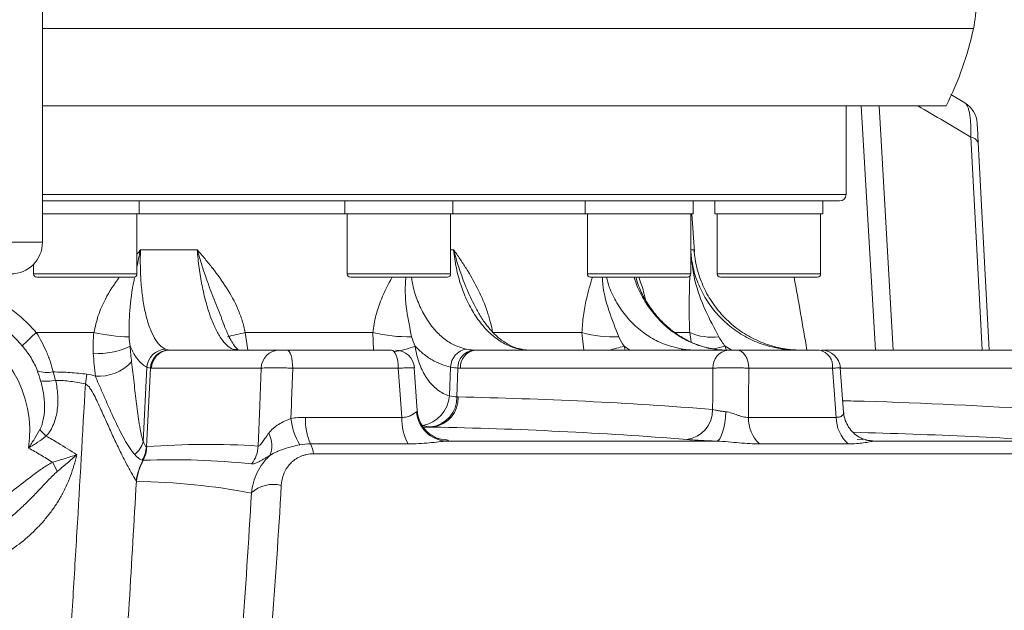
# Model space of a CAD drawing. Header units: millimetres. Extents: x 0 to 8410, y 0 to 5940.
# Tile 110 of 180: x 5454 to 5609, y 2784 to 2877. Entities that reach past the tile are written whole.
import ezdxf

# ---------------------------------------------------------------- set-up
doc = ezdxf.new("R2010")
doc.units = ezdxf.units.MM
doc.header["$LTSCALE"] = 10

msp = doc.modelspace()

# ---------------------------------------------------------------- linework, layer by layer
at = {"color": 7, "linetype": 'Continuous', "lineweight": 0}
for p, q in [((5457.2, 2841.87), (5457.2, 2922.12)), ((5600.2, 2865.15), (5602.43, 2863.82)), ((5599.46, 2863.37), (5457.2, 2863.37)), ((5583.7, 2849.37), (5583.7, 2863.37)), ((5604.51, 2857.6), (5606.23, 2824.87)), ((5582.7, 2848.37), (5457.2, 2848.37)), ((5472.43, 2846.37), (5472.43, 2848.37)), ((5504.82, 2848.37), (5504.82, 2846.37)), ((5521.82, 2846.37), (5521.82, 2848.37)), ((5542.62, 2848.37), (5542.62, 2846.37)), ((5559.62, 2846.37), (5559.62, 2848.37)), ((5563.07, 2848.37), (5563.07, 2846.37)), ((5580.07, 2846.37), (5580.07, 2848.37)), ((5457.2, 2846.37), (5472.43, 2846.37)), ((5472.07, 2836.87), (5472.07, 2846.37)), ((5472.43, 2846.37), (5504.82, 2846.37)), ((5504.82, 2846.37), (5505.46, 2846.37)), ((5505.18, 2846.37), (5505.18, 2836.87)), ((5505.46, 2846.37), (5521.82, 2846.37)), ((5521.45, 2836.87), (5521.45, 2846.37)), ((5521.82, 2846.37), (5542.62, 2846.37)), ((5542.62, 2846.37), (5545.1, 2846.37)), ((5542.98, 2846.37), (5542.98, 2836.87)), ((5545.1, 2846.37), (5559.62, 2846.37)), ((5559.25, 2836.87), (5559.25, 2846.37)), ((5559.85, 2840.35), (5559.42, 2846.37)), ((5563.07, 2846.37), (5568.32, 2846.37)), ((5563.44, 2846.37), (5563.44, 2836.87)), ((5568.32, 2846.37), (5580.07, 2846.37)), ((5579.71, 2836.87), (5579.71, 2846.37)), ((5455.8, 2838.39), (5455.8, 2836.87)), ((5471.57, 2836.37), (5456.3, 2836.37)), ((5506.26, 2836.37), (5505.68, 2836.37)), ((5520.95, 2836.37), (5506.26, 2836.37)), ((5545.72, 2836.37), (5543.48, 2836.37)), ((5558.75, 2836.37), (5545.72, 2836.37)), ((5568.65, 2836.37), (5563.94, 2836.37)), ((5579.21, 2836.37), (5568.65, 2836.37)), ((5477.24, 2824.87), (5494.5, 2824.87)), ((5495.74, 2824.87), (5512.13, 2824.87)), ((5525.36, 2824.87), (5565.12, 2824.87)), ((5566.53, 2824.87), (5579.51, 2824.87)), ((5579.82, 2824.87), (5616.26, 2824.87)), ((5516.21, 2815.29), (5515.74, 2822.08)), ((5583.32, 2815.02), (5582.78, 2822.09)), ((5586.71, 2810.76), (5586.85, 2810.72))]:
    msp.add_line(p, q, dxfattribs=at)
at = {"color": 8, "linetype": 'Continuous', "lineweight": 0}
for p, q in [((5603.76, 2875.52), (5457.2, 2875.52)), ((5588.33, 2824.87), (5586.11, 2863.37)), ((5588.9, 2863.37), (5591.13, 2824.87)), ((5457.2, 2849.37), (5583.7, 2849.37)), ((5417.2, 2841.87), (5457.2, 2841.87)), ((5472.63, 2840.69), (5481.56, 2840.69)), ((5521.45, 2840.69), (5521.93, 2840.69)), ((5559.25, 2840.69), (5559.79, 2840.69)), ((5455.8, 2836.87), (5472.07, 2836.87)), ((5505.18, 2836.87), (5505.8, 2836.87)), ((5505.8, 2836.87), (5521.45, 2836.87)), ((5542.98, 2836.87), (5545.36, 2836.87)), ((5545.36, 2836.87), (5559.25, 2836.87)), ((5563.44, 2836.87), (5568.46, 2836.87)), ((5568.46, 2836.87), (5579.71, 2836.87)), ((5550.83, 2835.61), (5550.62, 2836.37)), ((5456.21, 2827.64), (5465.3, 2827.64)), ((5489.13, 2827.64), (5489.51, 2824.87)), ((5489.13, 2827.64), (5509.19, 2827.64)), ((5509.32, 2824.87), (5509.19, 2827.64)), ((5528.07, 2827.64), (5542.13, 2827.64)), ((5542.44, 2824.87), (5542.13, 2827.64)), ((5556.8, 2827.64), (5559.09, 2827.64)), ((5559.33, 2826.16), (5559.09, 2827.64)), ((5487.77, 2824.88), (5487.97, 2824.87)), ((5532.31, 2825.02), (5532.64, 2824.99)), ((5548.76, 2825.49), (5548.93, 2824.87)), ((5549.69, 2824.87), (5548.76, 2825.49)), ((5559.6, 2824.88), (5559.48, 2824.87)), ((5564.66, 2825.49), (5564.91, 2824.75)), ((5565.71, 2824.87), (5564.66, 2825.49)), ((5575.53, 2824.88), (5575.5, 2824.87)), ((5473.07, 2810.41), (5473.65, 2822.2)), ((5473.56, 2809.65), (5474.18, 2822.04)), ((5491.61, 2822.03), (5474.35, 2822.03)), ((5513.22, 2822.03), (5496.6, 2822.03)), ((5521.28, 2817.67), (5521.45, 2822.2)), ((5522.43, 2817.5), (5522.61, 2822.04)), ((5562.75, 2822.03), (5523, 2822.03)), ((5581.59, 2822.03), (5568.42, 2822.03)), ((5614.79, 2822.03), (5582.79, 2822.03)), ((5516.11, 2815.16), (5516.2, 2815.29)), ((5498.58, 2814.28), (5513.76, 2814.28)), ((5568.35, 2814.28), (5582.17, 2814.28)), ((5518.66, 2812.75), (5517.19, 2812.75)), ((5519.88, 2810.83), (5520.42, 2810.8)), ((5519.99, 2810.85), (5520.42, 2810.8)), ((5520.84, 2810.53), (5563.35, 2810.53)), ((5585.48, 2810.8), (5586.39, 2810.72)), ((5588.04, 2810.53), (5617.83, 2810.53)), ((5514.76, 2810.1), (5499.38, 2810.1)), ((5584.06, 2810.1), (5570.06, 2810.1)), ((5650.12, 2808.53), (5499.87, 2808.53))]:
    msp.add_line(p, q, dxfattribs=at)
at = {"color": 8, "linetype": 'Continuous', "lineweight": 0, "flags": 128}
for points in [[(5605.12, 2824.87), (5604.81, 2830.89), (5603.37, 2858.4)], [(5487.16, 2825.02), (5487.69, 2824.96), (5488.02, 2824.87)], [(5495.74, 2824.87), (5495.9, 2824.82), (5496.06, 2824.66), (5496.2, 2824.4), (5496.33, 2824.05), (5496.44, 2823.62), (5496.52, 2823.13), (5496.57, 2822.59), (5496.6, 2822.03)], [(5558.09, 2825.02), (5557.83, 2824.96), (5557.66, 2824.87)], [(5564.66, 2825.49), (5563.79, 2825.26), (5562.98, 2825.05)], [(5566.53, 2824.87), (5566.89, 2824.82), (5567.23, 2824.66), (5567.55, 2824.4), (5567.83, 2824.05), (5568.07, 2823.62), (5568.25, 2823.13), (5568.37, 2822.59), (5568.42, 2822.03)], [(5573.83, 2825.02), (5573.78, 2824.96), (5573.75, 2824.87)], [(5491.16, 2809.76), (5491.4, 2816.17), (5491.61, 2822.03)], [(5496.6, 2822.03), (5496.41, 2816.89), (5496.38, 2816.17), (5496.3, 2814.1)], [(5513.76, 2814.28), (5513.47, 2818.55), (5513.22, 2822.03)], [(5562.7, 2815.53), (5562.72, 2817.51), (5562.75, 2822.03)], [(5568.42, 2822.03), (5568.37, 2816.89), (5568.35, 2814.28)], [(5582.17, 2814.28), (5581.85, 2818.55), (5581.59, 2822.03)], [(5564.8, 2815.16), (5564.73, 2814.25), (5564.61, 2813.39), (5564.46, 2812.61), (5564.27, 2811.92), (5564.06, 2811.35), (5563.83, 2810.92), (5563.59, 2810.64), (5563.35, 2810.53)], [(5586.85, 2810.72), (5587.14, 2810.64), (5588.04, 2810.53)]]:
    msp.add_lwpolyline(points, dxfattribs=at)
at = {"color": 7, "linetype": 'Continuous', "lineweight": 0, "flags": 128}
msp.add_lwpolyline([(5512.13, 2824.87), (5512.34, 2824.82), (5512.53, 2824.66), (5512.72, 2824.4), (5512.88, 2824.05), (5513.02, 2823.62), (5513.12, 2823.13), (5513.19, 2822.59), (5513.22, 2822.03)], dxfattribs=at)
at = {"color": 7, "linetype": 'Continuous', "lineweight": 0}
for centre, radius, start, end in [((5584.2, 2879.7), 20, 347.9186, 0.1219), ((5554.87, 2885.98), 50, 333.1119, 347.9186), ((5600.36, 2860.39), 4, 3, 58.9165), ((5582.7, 2849.37), 1, 270, 0), ((5452.2, 2841.87), 5, 270, 0), ((5456.3, 2836.87), 0.5, 180, 270), ((5471.57, 2836.87), 0.5, 270, 0), ((5505.68, 2836.87), 0.5, 180, 270), ((5520.95, 2836.87), 0.5, 270, 0), ((5543.48, 2836.87), 0.5, 180, 270), ((5558.75, 2836.87), 0.5, 270, 0), ((5563.94, 2836.87), 0.5, 180, 270), ((5579.21, 2836.87), 0.5, 270, 0), ((5512.76, 2821.87), 3, 3.9787, 90), ((5579.82, 2821.87), 3, 4.3582, 90.0011)]:
    msp.add_arc(centre, radius, start, end, dxfattribs=at)
at = {"color": 8, "linetype": 'Continuous', "lineweight": 0}
for centre, radius, start, end in [((5603.29, 2857.07), 1.33, 23.0509, 86.7855), ((5437.2, 2812.15), 18, 351.384, 147.9276), ((5479.48, 2801.1), 35.29, 131.246, 136.1658), ((5471.46, 2855.22), 28.26, 257.4068, 268.701), ((5495.73, 2794.09), 34.19, 101.1401, 105.9639), ((5515.06, 2852.88), 25.92, 256.9058, 270.5682), ((5547.12, 2845.32), 18.38, 254.2424, 272.5357), ((5562.61, 2835.62), 8.72, 246.2327, 277.1107), ((5466.15, 2835.29), 10.94, 265.0585, 296.4109), ((5476.7, 2821.97), 3.06, 91.8707, 175.5578), ((5477.15, 2821.91), 2.97, 91.0192, 177.536), ((5477.29, 2821.93), 2.94, 91.0077, 178.1136), ((5494.55, 2821.93), 2.94, 91.0077, 178.1136), ((5510.22, 2840.46), 16, 278.3951, 290.6932), ((5524.4, 2822.11), 2.95, 98.8295, 178.1351), ((5525.37, 2822.14), 2.76, 97.0952, 182.0523), ((5525.7, 2822.19), 2.7, 97.1353, 183.453), ((5540.34, 2853.14), 28.9, 282.0057, 286.9452), ((5565.45, 2822.19), 2.7, 97.1353, 183.4526), ((5578.99, 2822.31), 2.61, 353.84, 78.4911), ((5466.02, 2827.92), 7.16, 266.0887, 316.6853), ((5457.97, 2826.8), 5.44, 253.2431, 279.569), ((5457.81, 2828.01), 8.03, 263.477, 280.4067), ((5391.73, 2831.91), 73.27, 350.2864, 351.504), ((5516.18, 2818.05), 5.11, 279.346, 355.7143), ((5517.78, 2817.38), 4.65, 277.237, 1.5291), ((5518.1, 2817.26), 4.54, 277.1697, 2.9118), ((5521.07, 2815.5), 4.98, 183.9749, 267.2953), ((5558.04, 2815.42), 4.66, 277.2087, 1.292), ((5506.83, 2815.34), 10.6, 186.7053, 210.5898), ((5508.3, 2813.97), 9.72, 178.1215, 203.4737), ((5521.86, 2814), 8.1, 177.9625, 208.7992), ((5574.04, 2814.16), 5.69, 178.7687, 225.5716), ((5587.62, 2814.22), 5.45, 179.2991, 229.1986), ((5465.75, 2819.85), 11.7, 219.9025, 226.8376), ((5468.73, 2811.89), 4.58, 310.6875, 341.1702), ((5489.12, 2809.82), 4.18, 338.041, 27.7832), ((5468.38, 2810.08), 5.2, 330.6376, 355.2092), ((5468.45, 2809.91), 5.15, 332.3678, 357.0033), ((5468.5, 2809.86), 5.12, 332.7379, 357.4929), ((5486.04, 2810.03), 5.13, 322.8581, 356.9382), ((5494.95, 2807.87), 4.96, 7.6824, 26.6848), ((5482.12, 2802.74), 10.28, 152.3058, 171.5166), ((5482.13, 2802.73), 10.25, 152.1961, 171.7603), ((5560.65, 2857.57), 113.64, 206.3137, 207.1382), ((5493.51, 2798.69), 5.03, 75.1688, 133.05)]:
    msp.add_arc(centre, radius, start, end, dxfattribs=at)
msp.add_ellipse((5437.2, 2504.25), major_axis=(0, 606.02), ratio=0.272913, start_param=5.269872, end_param=5.292394, dxfattribs=at)
for points, knots in [([(5603.37, 2858.4), (5601.96, 2859.25), (5599.18, 2860.91), (5596.38, 2862.56), (5594.99, 2863.37)], [0, 0, 0, 0, 0.506827, 1, 1, 1, 1]), ([(5603.37, 2858.4), (5603.37, 2858.78), (5603.37, 2859.14), (5603.36, 2859.84), (5603.35, 2860.17), (5603.31, 2860.81), (5603.29, 2861.11), (5603.23, 2861.66), (5603.19, 2861.92), (5603.11, 2862.39), (5603.06, 2862.6), (5602.96, 2862.97), (5602.9, 2863.13), (5602.71, 2863.55), (5602.58, 2863.73), (5602.43, 2863.82)], [0, 0, 0, 0, 0.125, 0.125, 0.25, 0.25, 0.375, 0.375, 0.5, 0.5, 0.625, 0.625, 0.75, 0.75, 1, 1, 1, 1]), ([(5472.63, 2840.69), (5472.63, 2840.68), (5472.41, 2839.77), (5472.24, 2838.88), (5472.07, 2838)], [0, 0, 0, 0, 0.009479, 1, 1, 1, 1]), ([(5472.07, 2839.98), (5472.25, 2840.21), (5472.44, 2840.45), (5472.63, 2840.68), (5472.63, 2840.69)], [0, 0, 0, 0, 0.9764371, 1, 1, 1, 1]), ([(5472.63, 2840.69), (5472.62, 2840.2), (5472.6, 2839.71), (5472.6, 2838.76), (5472.6, 2838.28), (5472.63, 2836.88), (5472.68, 2835.96), (5472.79, 2834.62), (5472.84, 2834.18), (5472.94, 2833.33), (5473, 2832.91), (5473.19, 2831.71), (5473.35, 2830.95), (5473.62, 2829.88), (5473.71, 2829.54), (5473.91, 2828.89), (5474.02, 2828.58), (5474.35, 2827.71), (5474.6, 2827.2), (5475.12, 2826.3), (5475.4, 2825.94), (5475.98, 2825.36), (5476.28, 2825.15), (5476.6, 2825.02)], [0, 0, 0, 0, 0.0625, 0.0625, 0.125, 0.125, 0.25, 0.25, 0.3125, 0.3125, 0.375, 0.375, 0.5, 0.5, 0.5625, 0.5625, 0.625, 0.625, 0.75, 0.75, 0.875, 0.875, 1, 1, 1, 1]), ([(5487.16, 2825.02), (5486.84, 2825.15), (5486.53, 2825.36), (5485.91, 2825.94), (5485.6, 2826.3), (5484.99, 2827.2), (5484.7, 2827.71), (5484.28, 2828.58), (5484.15, 2828.89), (5483.88, 2829.54), (5483.75, 2829.88), (5483.37, 2830.95), (5483.13, 2831.71), (5482.81, 2832.92), (5482.7, 2833.34), (5482.51, 2834.19), (5482.41, 2834.63), (5482.15, 2835.97), (5482, 2836.88), (5481.74, 2838.75), (5481.63, 2839.71), (5481.56, 2840.69)], [0, 0, 0, 0, 0.125, 0.125, 0.25, 0.25, 0.375, 0.375, 0.4375, 0.4375, 0.5, 0.5, 0.625, 0.625, 0.6875, 0.6875, 0.75, 0.75, 0.875, 0.875, 1, 1, 1, 1]), ([(5485.79, 2828.8), (5485.77, 2828.85), (5485.4, 2829.92), (5484.52, 2832.04), (5483.04, 2835.89), (5482.08, 2838.84), (5481.56, 2840.68), (5481.56, 2840.69)], [0, 0, 0, 0, 0.014155, 0.285968, 0.557599, 0.997935, 1, 1, 1, 1]), ([(5489.13, 2827.64), (5489, 2828.27), (5488.83, 2828.9), (5488.44, 2830.13), (5488.22, 2830.73), (5487.46, 2832.5), (5486.86, 2833.61), (5485.51, 2835.75), (5484.76, 2836.78), (5483.59, 2838.27), (5483.19, 2838.76), (5482.38, 2839.73), (5481.97, 2840.21), (5481.56, 2840.69)], [0, 0, 0, 0, 0.125, 0.125, 0.25, 0.25, 0.5, 0.5, 0.75, 0.75, 0.875, 0.875, 1, 1, 1, 1]), ([(5528.07, 2827.64), (5527.95, 2828.27), (5527.81, 2828.9), (5527.48, 2830.13), (5527.3, 2830.73), (5526.68, 2832.5), (5526.19, 2833.61), (5525.11, 2835.75), (5524.51, 2836.78), (5523.57, 2838.27), (5523.25, 2838.76), (5522.59, 2839.73), (5522.26, 2840.21), (5521.93, 2840.69)], [0, 0, 0, 0, 0.125, 0.125, 0.25, 0.25, 0.5, 0.5, 0.75, 0.75, 0.875, 0.875, 1, 1, 1, 1]), ([(5532.31, 2825.02), (5531.67, 2825.15), (5531.04, 2825.36), (5529.8, 2825.94), (5529.19, 2826.3), (5528.01, 2827.2), (5527.44, 2827.71), (5526.64, 2828.58), (5526.39, 2828.89), (5525.88, 2829.54), (5525.64, 2829.88), (5524.93, 2830.95), (5524.5, 2831.71), (5523.92, 2832.92), (5523.74, 2833.34), (5523.4, 2834.19), (5523.24, 2834.63), (5522.79, 2835.97), (5522.55, 2836.88), (5522.16, 2838.75), (5522.02, 2839.71), (5521.93, 2840.69)], [0, 0, 0, 0, 0.125, 0.125, 0.25, 0.25, 0.375, 0.375, 0.4375, 0.4375, 0.5, 0.5, 0.625, 0.625, 0.6875, 0.6875, 0.75, 0.75, 0.875, 0.875, 1, 1, 1, 1]), ([(5525.14, 2832.05), (5525.14, 2832.05), (5524.62, 2833.08), (5523.37, 2835.9), (5522.39, 2838.84), (5521.93, 2840.68), (5521.93, 2840.69)], [0, 0, 0, 0, 0.000727, 0.380868, 0.99711, 1, 1, 1, 1]), ([(5559.25, 2840.42), (5559.41, 2838.89), (5559.76, 2835.69), (5561.42, 2831.22), (5562.96, 2828.34), (5563.69, 2826.96)], [0, 0, 0, 0, 0.324421, 0.678004, 1, 1, 1, 1]), ([(5559.25, 2840.27), (5559.38, 2839.34), (5559.63, 2837.46), (5560.6, 2834.78), (5561.99, 2832.28), (5563.78, 2830.04), (5565.93, 2828.15), (5568.36, 2826.64), (5571.02, 2825.54), (5572.89, 2825.19), (5573.83, 2825.02)], [0, 0, 0, 0, 0.1232619, 0.2485617, 0.373753, 0.4989435, 0.624203, 0.749463, 0.8747312, 1, 1, 1, 1]), ([(5418.2, 2827.64), (5419.38, 2829.01), (5420.68, 2830.22), (5422.82, 2831.81), (5423.56, 2832.3), (5425.11, 2833.2), (5425.92, 2833.61), (5428.38, 2834.7), (5430.07, 2835.24), (5432.26, 2835.7), (5432.7, 2835.78), (5433.59, 2835.92), (5434.04, 2835.98), (5435.39, 2836.12), (5436.28, 2836.16), (5438.96, 2836.17), (5440.74, 2835.99), (5443.39, 2835.44), (5444.27, 2835.21), (5445.97, 2834.67), (5446.8, 2834.36), (5448.44, 2833.64), (5449.24, 2833.23), (5450.8, 2832.32), (5451.55, 2831.83), (5452.99, 2830.77), (5453.68, 2830.2), (5454.99, 2828.98), (5455.62, 2828.32), (5456.21, 2827.64)], [0, 0, 0, 0, 0.125, 0.125, 0.1875, 0.1875, 0.25, 0.25, 0.375, 0.375, 0.40625, 0.40625, 0.4375, 0.4375, 0.5, 0.5, 0.625, 0.625, 0.6875, 0.6875, 0.75, 0.75, 0.8125, 0.8125, 0.875, 0.875, 0.9375, 0.9375, 1, 1, 1, 1]), ([(5465.3, 2827.64), (5465.5, 2828.54), (5465.91, 2830.37), (5467.21, 2833.35), (5468.51, 2835.25), (5469.27, 2836.37)], [0, 0, 0, 0, 0.284555, 0.576455, 1, 1, 1, 1]), ([(5471.7, 2836.28), (5471.67, 2836.14), (5471.29, 2834.34), (5470.87, 2831.23), (5470.83, 2828.34), (5470.82, 2826.96)], [0, 0, 0, 0, 0.042405, 0.543589, 1, 1, 1, 1]), ([(5509.19, 2827.64), (5509.34, 2828.54), (5509.63, 2830.37), (5510.63, 2833.35), (5511.64, 2835.25), (5512.24, 2836.37)], [0, 0, 0, 0, 0.284555, 0.576455, 1, 1, 1, 1]), ([(5514.42, 2836.37), (5514.4, 2836.2), (5514.21, 2834.37), (5514.44, 2831.23), (5515.04, 2828.34), (5515.32, 2826.96)], [0, 0, 0, 0, 0.050716, 0.547549, 1, 1, 1, 1]), ([(5515.28, 2836.37), (5515.36, 2835.84), (5515.61, 2834.42), (5516.35, 2832.29), (5517.43, 2830.06), (5518.79, 2828.15), (5520.34, 2826.65), (5522.08, 2825.54), (5523.32, 2825.19), (5523.95, 2825.02)], [0, 0, 0, 0, 0.088262, 0.237988, 0.392056, 0.541858, 0.696017, 0.845834, 1, 1, 1, 1]), ([(5542.13, 2827.64), (5542.19, 2828.54), (5542.32, 2830.37), (5542.87, 2833.35), (5543.44, 2835.25), (5543.78, 2836.37)], [0, 0, 0, 0, 0.284555, 0.576455, 1, 1, 1, 1]), ([(5545.37, 2836.37), (5545.37, 2836.2), (5545.4, 2834.37), (5546.25, 2831.23), (5547.39, 2828.34), (5547.93, 2826.96)], [0, 0, 0, 0, 0.050716, 0.547549, 1, 1, 1, 1]), ([(5545.98, 2836.37), (5546.12, 2835.84), (5546.5, 2834.41), (5547.58, 2832.28), (5549.13, 2830.04), (5551.03, 2828.15), (5553.19, 2826.64), (5555.56, 2825.54), (5557.25, 2825.19), (5558.09, 2825.02)], [0, 0, 0, 0, 0.088283, 0.240177, 0.392071, 0.544047, 0.696024, 0.848011, 1, 1, 1, 1]), ([(5562.99, 2825.02), (5562.15, 2825.19), (5560.46, 2825.53), (5558.06, 2826.63), (5555.82, 2828.13), (5553.84, 2830.02), (5552.17, 2832.27), (5550.97, 2834.4), (5550.52, 2835.84), (5550.35, 2836.37)], [0, 0, 0, 0, 0.149832, 0.30401, 0.453825, 0.607998, 0.757736, 0.911819, 1, 1, 1, 1]), ([(5551.08, 2836.37), (5551.39, 2835.51), (5551.78, 2834.39), (5552.08, 2833.11), (5552.15, 2832.81)], [0, 0, 0, 0, 0.767271, 1, 1, 1, 1]), ([(5559.09, 2827.64), (5559.06, 2828.54), (5559.01, 2830.37), (5559.02, 2833.4), (5559.07, 2835.35), (5559.11, 2836.52)], [0, 0, 0, 0, 0.279421, 0.566054, 1, 1, 1, 1]), ([(5454.02, 2825.54), (5452.98, 2826.76), (5451.82, 2827.84), (5449.92, 2829.26), (5449.25, 2829.71), (5447.87, 2830.51), (5447.16, 2830.88), (5445.72, 2831.52), (5444.98, 2831.81), (5443.48, 2832.3), (5442.7, 2832.5), (5440.36, 2833), (5438.78, 2833.16), (5436.41, 2833.16), (5435.62, 2833.12), (5434.43, 2832.99), (5434.03, 2832.94), (5433.24, 2832.82), (5432.85, 2832.74), (5430.92, 2832.33), (5429.42, 2831.85), (5427.25, 2830.88), (5426.53, 2830.51), (5425.16, 2829.71), (5424.5, 2829.27), (5423.23, 2828.32), (5422.62, 2827.82), (5421.46, 2826.73), (5420.91, 2826.15), (5420.39, 2825.54)], [0, 0, 0, 0, 0.125, 0.125, 0.1875, 0.1875, 0.25, 0.25, 0.3125, 0.3125, 0.375, 0.375, 0.5, 0.5, 0.5625, 0.5625, 0.59375, 0.59375, 0.625, 0.625, 0.75, 0.75, 0.8125, 0.8125, 0.875, 0.875, 0.9375, 0.9375, 1, 1, 1, 1]), ([(5456.21, 2827.64), (5456.84, 2826.65), (5457.39, 2825.63), (5457.96, 2824.32), (5458.07, 2824.05), (5458.27, 2823.52), (5458.37, 2823.26), (5458.63, 2822.47), (5458.77, 2821.95), (5458.87, 2821.43)], [0, 0, 0, 0, 0.5, 0.5, 0.625, 0.625, 0.75, 0.75, 1, 1, 1, 1]), ([(5456.4, 2821.58), (5456.28, 2821.94), (5456.13, 2822.29), (5455.79, 2822.98), (5455.6, 2823.32), (5454.99, 2824.32), (5454.53, 2824.95), (5454.02, 2825.54)], [0, 0, 0, 0, 0.25, 0.25, 0.5, 0.5, 1, 1, 1, 1]), ([(5473.65, 2822.2), (5473.16, 2822.41), (5472.69, 2822.79), (5472.13, 2823.48), (5472.03, 2823.63), (5471.81, 2823.95), (5471.7, 2824.12), (5471.39, 2824.66), (5471.2, 2825.06), (5471.01, 2825.49)], [0, 0, 0, 0, 0.5, 0.5, 0.625, 0.625, 0.75, 0.75, 1, 1, 1, 1]), ([(5515.87, 2825.49), (5515.95, 2825), (5516.04, 2824.51), (5516.28, 2823.57), (5516.42, 2823.12), (5516.74, 2822.26), (5516.92, 2821.84), (5517.22, 2821.25), (5517.33, 2821.06), (5517.55, 2820.69), (5517.66, 2820.51), (5518.02, 2820), (5518.27, 2819.68), (5518.81, 2819.11), (5519.1, 2818.85), (5519.98, 2818.17), (5520.61, 2817.85), (5521.28, 2817.67)], [0, 0, 0, 0, 0.125, 0.125, 0.25, 0.25, 0.375, 0.375, 0.4375, 0.4375, 0.5, 0.5, 0.625, 0.625, 0.75, 0.75, 1, 1, 1, 1]), ([(5521.45, 2822.2), (5520.43, 2822.41), (5519.46, 2822.79), (5518.29, 2823.48), (5518.05, 2823.63), (5517.6, 2823.95), (5517.37, 2824.12), (5516.7, 2824.66), (5516.28, 2825.06), (5515.87, 2825.49)], [0, 0, 0, 0, 0.5, 0.5, 0.625, 0.625, 0.75, 0.75, 1, 1, 1, 1]), ([(5471.23, 2823.01), (5471.3, 2822.47), (5471.36, 2821.92), (5471.49, 2820.83), (5471.55, 2820.27), (5471.74, 2818.62), (5471.86, 2817.52), (5472.13, 2815.34), (5472.28, 2814.27), (5472.53, 2812.73), (5472.62, 2812.23), (5472.77, 2811.51), (5472.82, 2811.28), (5472.94, 2810.83), (5473, 2810.61), (5473.07, 2810.41)], [0, 0, 0, 0, 0.125, 0.125, 0.25, 0.25, 0.5, 0.5, 0.75, 0.75, 0.875, 0.875, 0.9375, 0.9375, 1, 1, 1, 1]), ([(5458.87, 2821.43), (5459.32, 2821.43), (5459.76, 2821.42), (5460.65, 2821.39), (5461.98, 2821.32), (5463.31, 2821.19), (5464.19, 2821.08)], [0, 0, 0, 0, 0.25, 0.25, 0.5, 1, 1, 1, 1]), ([(5496.6, 2822.03), (5496.34, 2822.04), (5496.08, 2822.05), (5495.56, 2822.06), (5495.29, 2822.07), (5494.77, 2822.08), (5494.51, 2822.09), (5494, 2822.09), (5493.76, 2822.09), (5493.3, 2822.09), (5493.08, 2822.09), (5492.67, 2822.09), (5492.49, 2822.08), (5492.16, 2822.07), (5492.02, 2822.06), (5491.78, 2822.05), (5491.68, 2822.04), (5491.61, 2822.03)], [0, 0, 0, 0, 0.125, 0.125, 0.25, 0.25, 0.375, 0.375, 0.5, 0.5, 0.625, 0.625, 0.75, 0.75, 0.875, 0.875, 1, 1, 1, 1]), ([(5568.42, 2822.03), (5568.21, 2822.04), (5567.99, 2822.05), (5567.53, 2822.06), (5567.28, 2822.07), (5566.77, 2822.08), (5566.51, 2822.09), (5565.98, 2822.09), (5565.72, 2822.09), (5565.19, 2822.09), (5564.94, 2822.09), (5564.43, 2822.09), (5564.19, 2822.08), (5563.73, 2822.07), (5563.51, 2822.06), (5563.1, 2822.05), (5562.92, 2822.04), (5562.75, 2822.03)], [0, 0, 0, 0, 0.125, 0.125, 0.25, 0.25, 0.375, 0.375, 0.5, 0.5, 0.625, 0.625, 0.75, 0.75, 0.875, 0.875, 1, 1, 1, 1]), ([(5582.76, 2822.09), (5582.76, 2822.09), (5582.76, 2822.09), (5582.31, 2822.07), (5581.8, 2822.04), (5581.59, 2822.03)], [0, 0, 0, 0, 0.287295, 0.702895, 1, 1, 1, 1]), ([(5456.78, 2812.34), (5456.93, 2812.63), (5457.05, 2812.94), (5457.25, 2813.56), (5457.32, 2813.88), (5457.49, 2814.84), (5457.54, 2815.5), (5457.52, 2816.81), (5457.46, 2817.46), (5457.24, 2818.75), (5457.09, 2819.39), (5456.9, 2820.03)], [0, 0, 0, 0, 0.125, 0.125, 0.25, 0.25, 0.5, 0.5, 0.75, 0.75, 1, 1, 1, 1]), ([(5459.27, 2820.11), (5459.44, 2819.34), (5459.56, 2818.57), (5459.65, 2817.03), (5459.64, 2816.26), (5459.48, 2815.11), (5459.41, 2814.73), (5459.22, 2813.98), (5459.11, 2813.62), (5458.82, 2812.9), (5458.65, 2812.55), (5458.26, 2811.9), (5458.03, 2811.59), (5457.75, 2811.32)], [0, 0, 0, 0, 0.25, 0.25, 0.5, 0.5, 0.625, 0.625, 0.75, 0.75, 0.875, 0.875, 1, 1, 1, 1]), ([(5463.95, 2819.55), (5463.17, 2819.71), (5462.39, 2819.85), (5460.83, 2820.04), (5460.05, 2820.1), (5459.27, 2820.11)], [0, 0, 0, 0, 0.5, 0.5, 1, 1, 1, 1]), ([(5471.72, 2808.42), (5471.44, 2808.72), (5471.16, 2809.1), (5470.75, 2809.71), (5470.62, 2809.93), (5470.35, 2810.38), (5470.22, 2810.61), (5469.55, 2811.79), (5469.04, 2812.83), (5468.03, 2815.01), (5467.53, 2816.14), (5466.78, 2817.86), (5466.53, 2818.44), (5466.14, 2819.32), (5466.01, 2819.61), (5465.76, 2820.19), (5465.64, 2820.48), (5465.53, 2820.77)], [0, 0, 0, 0, 0.125, 0.125, 0.1875, 0.1875, 0.25, 0.25, 0.5, 0.5, 0.75, 0.75, 0.875, 0.875, 0.9375, 0.9375, 1, 1, 1, 1]), ([(5458.12, 2726.27), (5459.28, 2741.81), (5460.3, 2757.36), (5461.27, 2773.88), (5461.35, 2775.34), (5461.44, 2776.79), (5461.49, 2777.77), (5461.52, 2778.25), (5461.67, 2780.68), (5462.04, 2786.51), (5462.39, 2792.34), (5463.08, 2804), (5463.52, 2811.77), (5463.95, 2819.55)], [0, 0, 0, 0, 0.5, 0.5, 0.53125, 0.546875, 0.546875, 0.5625, 0.5625, 0.625, 0.75, 0.75, 1, 1, 1, 1]), ([(5471.95, 2804.26), (5471.85, 2804.4), (5471.75, 2804.58), (5471.51, 2804.98), (5471.38, 2805.2), (5471.12, 2805.67), (5470.98, 2805.92), (5470.69, 2806.46), (5470.54, 2806.74), (5470.08, 2807.61), (5469.77, 2808.23), (5469.14, 2809.53), (5468.81, 2810.21), (5468.17, 2811.6), (5467.84, 2812.31), (5467.19, 2813.76), (5466.86, 2814.5), (5466.36, 2815.61), (5466.19, 2815.99), (5465.84, 2816.74), (5465.66, 2817.12), (5465.28, 2817.87), (5465.08, 2818.25), (5464.74, 2818.79), (5464.62, 2818.97), (5464.4, 2819.22), (5464.32, 2819.3), (5464.15, 2819.45), (5464.06, 2819.51), (5463.95, 2819.55)], [0, 0, 0, 0, 0.0625, 0.0625, 0.125, 0.125, 0.1875, 0.1875, 0.25, 0.25, 0.375, 0.375, 0.5, 0.5, 0.625, 0.625, 0.75, 0.75, 0.8125, 0.8125, 0.875, 0.875, 0.9375, 0.9375, 0.96875, 0.96875, 0.984375, 0.984375, 1, 1, 1, 1]), ([(5583.18, 2816.89), (5584.31, 2816.86), (5594.9, 2816.62), (5605.48, 2816.04), (5614.92, 2815.53)], [0, 0, 0, 0, 0.107097, 1, 1, 1, 1]), ([(5513.76, 2814.28), (5514.07, 2814.26), (5514.35, 2814.29), (5514.74, 2814.39), (5514.86, 2814.43), (5515.08, 2814.52), (5515.19, 2814.57), (5515.48, 2814.73), (5515.65, 2814.85), (5515.92, 2815.04), (5516.03, 2815.12), (5516.11, 2815.16)], [0, 0, 0, 0, 0.25, 0.25, 0.375, 0.375, 0.5, 0.5, 0.75, 0.75, 1, 1, 1, 1]), ([(5562.7, 2815.53), (5562.83, 2815.49), (5562.97, 2815.46), (5563.29, 2815.39), (5563.46, 2815.35), (5563.81, 2815.29), (5564, 2815.26), (5564.39, 2815.2), (5564.59, 2815.18), (5564.8, 2815.16)], [0, 0, 0, 0, 0.25, 0.25, 0.5, 0.5, 0.75, 0.75, 1, 1, 1, 1]), ([(5564.8, 2815.16), (5565.12, 2815.12), (5565.42, 2815.04), (5566.03, 2814.85), (5566.34, 2814.73), (5566.79, 2814.57), (5566.94, 2814.52), (5567.23, 2814.43), (5567.38, 2814.39), (5567.67, 2814.32), (5567.81, 2814.3), (5568.09, 2814.28), (5568.22, 2814.27), (5568.35, 2814.28)], [0, 0, 0, 0, 0.25, 0.25, 0.5, 0.5, 0.625, 0.625, 0.75, 0.75, 0.875, 0.875, 1, 1, 1, 1]), ([(5582.17, 2814.28), (5582.38, 2814.29), (5582.66, 2814.29), (5583.07, 2814.49), (5583.33, 2814.81), (5583.3, 2814.96), (5583.29, 2815.01)], [0, 0, 0, 0, 0.270718, 0.38605, 0.782108, 1, 1, 1, 1]), ([(5492.82, 2811.77), (5493.03, 2812.05), (5493.26, 2812.3), (5493.64, 2812.65), (5493.78, 2812.76), (5494.06, 2812.98), (5494.21, 2813.08), (5494.67, 2813.36), (5494.99, 2813.52), (5495.65, 2813.83), (5495.98, 2813.97), (5496.3, 2814.1)], [0, 0, 0, 0, 0.25, 0.25, 0.375, 0.375, 0.5, 0.5, 0.75, 0.75, 1, 1, 1, 1]), ([(5456.78, 2812.34), (5456.51, 2811.85), (5456.23, 2811.37), (5455.78, 2810.65), (5455.63, 2810.41), (5455.32, 2809.93), (5455.16, 2809.69), (5455, 2809.45)], [0, 0, 0, 0, 0.5, 0.5, 0.75, 0.75, 1, 1, 1, 1]), ([(5612.26, 2810.8), (5609.36, 2810.95), (5600.22, 2811.46), (5591.07, 2811.74), (5584.82, 2811.93)], [0, 0, 0, 0, 0.316734, 1, 1, 1, 1]), ([(5457.75, 2811.32), (5457.33, 2810.97), (5456.89, 2810.65), (5456.2, 2810.19), (5455.97, 2810.03), (5455.61, 2809.81), (5455.49, 2809.74), (5455.25, 2809.6), (5455.12, 2809.52), (5455, 2809.45)], [0, 0, 0, 0, 0.5, 0.5, 0.75, 0.75, 0.875, 0.875, 1, 1, 1, 1]), ([(5473.07, 2810.41), (5473.15, 2810.23), (5473.23, 2810.06), (5473.35, 2809.86), (5473.39, 2809.8), (5473.47, 2809.7), (5473.52, 2809.66), (5473.56, 2809.65)], [0, 0, 0, 0, 0.5, 0.5, 0.75, 0.75, 1, 1, 1, 1]), ([(5491.16, 2809.76), (5491.2, 2809.75), (5491.25, 2809.76), (5491.36, 2809.83), (5491.42, 2809.88), (5491.62, 2810.09), (5491.76, 2810.28), (5492.04, 2810.68), (5492.19, 2810.89), (5492.5, 2811.33), (5492.66, 2811.55), (5492.82, 2811.77)], [0, 0, 0, 0, 0.125, 0.125, 0.25, 0.25, 0.5, 0.5, 0.75, 0.75, 1, 1, 1, 1]), ([(5520.84, 2810.53), (5520.46, 2810.51), (5520.03, 2810.47), (5519.1, 2810.37), (5518.6, 2810.31), (5517.57, 2810.21), (5517.03, 2810.17), (5515.92, 2810.11), (5515.34, 2810.1), (5514.76, 2810.1)], [0, 0, 0, 0, 0.25, 0.25, 0.5, 0.5, 0.75, 0.75, 1, 1, 1, 1]), ([(5520.42, 2810.8), (5520.79, 2810.75), (5521.01, 2810.7), (5521.12, 2810.63), (5521.12, 2810.61), (5521.03, 2810.57), (5520.95, 2810.55), (5520.84, 2810.53)], [0, 0, 0, 0, 0.5, 0.5, 0.75, 0.75, 1, 1, 1, 1]), ([(5563.35, 2810.53), (5562.88, 2810.55), (5562.42, 2810.57), (5561.55, 2810.61), (5561.13, 2810.63), (5560.33, 2810.68), (5559.95, 2810.7), (5559.24, 2810.75), (5558.92, 2810.77), (5558.62, 2810.8)], [0, 0, 0, 0, 0.25, 0.25, 0.5, 0.5, 0.75, 0.75, 1, 1, 1, 1]), ([(5570.06, 2810.1), (5569.57, 2810.1), (5569.06, 2810.11), (5568.01, 2810.17), (5567.46, 2810.21), (5566.34, 2810.31), (5565.76, 2810.37), (5564.58, 2810.47), (5563.97, 2810.51), (5563.35, 2810.53)], [0, 0, 0, 0, 0.25, 0.25, 0.5, 0.5, 0.75, 0.75, 1, 1, 1, 1]), ([(5588.04, 2810.53), (5587.89, 2810.51), (5587.66, 2810.47), (5587.12, 2810.37), (5586.81, 2810.31), (5586.12, 2810.21), (5585.75, 2810.17), (5584.94, 2810.11), (5584.51, 2810.1), (5584.06, 2810.1)], [0, 0, 0, 0, 0.25, 0.25, 0.5, 0.5, 0.75, 0.75, 1, 1, 1, 1]), ([(5587.04, 2810.67), (5587.11, 2810.66), (5587.72, 2810.61), (5587.89, 2810.57), (5588.04, 2810.53)], [0, 0, 0, 0, 0.1119415, 1, 1, 1, 1]), ([(5458.79, 2807.2), (5458.17, 2807.59), (5457.54, 2807.98), (5456.28, 2808.74), (5455.65, 2809.1), (5455, 2809.45)], [0, 0, 0, 0, 0.5, 0.5, 1, 1, 1, 1]), ([(5459.64, 2810.25), (5459.64, 2810.25), (5459.64, 2810.25), (5459.64, 2810.25), (5460.63, 2809.63), (5461.61, 2809.01), (5462.59, 2808.39)], [-0.00000006, -0.00000006, -0.00000006, -0.00000006, 0, 0, 0, 0.003487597, 0.003487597, 0.003487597, 0.003487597]), ([(5473.62, 2809.64), (5476.55, 2809.87), (5479.48, 2809.99), (5485.33, 2810.03), (5488.25, 2809.94), (5491.16, 2809.76)], [0, 0, 0, 0, 0.5, 0.5, 1, 1, 1, 1]), ([(5497.71, 2809.94), (5497.31, 2809.87), (5496.91, 2809.78), (5496.1, 2809.58), (5495.69, 2809.46), (5495.09, 2809.26), (5494.89, 2809.19), (5494.49, 2809.03), (5494.29, 2808.95), (5493.71, 2808.69), (5493.34, 2808.49), (5493, 2808.26)], [0, 0, 0, 0, 0.25, 0.25, 0.5, 0.5, 0.625, 0.625, 0.75, 0.75, 1, 1, 1, 1]), ([(5458.79, 2807.2), (5459.43, 2807.4), (5460.07, 2807.59), (5461.02, 2807.89), (5461.34, 2807.99), (5461.97, 2808.19), (5462.28, 2808.29), (5462.59, 2808.39)], [0, 0, 0, 0, 0.5, 0.5, 0.75, 0.75, 1, 1, 1, 1]), ([(5459.52, 2805.74), (5460.05, 2806.18), (5460.57, 2806.63), (5461.6, 2807.51), (5462.1, 2807.96), (5462.59, 2808.39)], [0, 0, 0, 0, 0.5, 0.5, 1, 1, 1, 1]), ([(5462.59, 2808.39), (5462.34, 2807.25), (5462, 2806.13), (5461.39, 2804.5), (5461.17, 2803.96), (5460.8, 2803.16), (5460.68, 2802.9), (5460.48, 2802.51), (5460.38, 2802.32), (5460.28, 2802.12), (5460.21, 2802), (5460.18, 2801.93), (5460.14, 2801.87)], [0, 0, 0, 0, 0.5, 0.5, 0.75, 0.75, 0.875, 0.875, 0.9375, 0.96875, 0.96875, 1, 1, 1, 1]), ([(5472.91, 2807.53), (5472.75, 2807.57), (5472.56, 2807.66), (5472.15, 2807.97), (5471.94, 2808.17), (5471.72, 2808.42)], [0, 0, 0, 0, 0.5, 0.5, 1, 1, 1, 1]), ([(5490.13, 2806.94), (5487.31, 2807.23), (5484.47, 2807.43), (5478.78, 2807.63), (5475.92, 2807.63), (5473.06, 2807.52)], [0, 0, 0, 0, 0.5, 0.5, 1, 1, 1, 1]), ([(5490.08, 2802.36), (5490.14, 2802.93), (5490.25, 2803.49), (5490.56, 2804.56), (5490.77, 2805.09), (5491.26, 2806.1), (5491.56, 2806.58), (5492.22, 2807.47), (5492.59, 2807.88), (5493, 2808.26)], [0, 0, 0, 0, 0.25, 0.25, 0.5, 0.5, 0.75, 0.75, 1, 1, 1, 1]), ([(5493, 2808.26), (5492.66, 2808.07), (5492.35, 2807.89), (5491.91, 2807.65), (5491.77, 2807.57), (5491.5, 2807.42), (5491.38, 2807.35), (5491.13, 2807.23), (5491.02, 2807.18), (5490.8, 2807.08), (5490.7, 2807.04), (5490.42, 2806.95), (5490.26, 2806.92), (5490.13, 2806.94)], [0, 0, 0, 0, 0.25, 0.25, 0.375, 0.375, 0.5, 0.5, 0.625, 0.625, 0.75, 0.75, 1, 1, 1, 1]), ([(5499.87, 2808.53), (5499.5, 2808.53), (5499.14, 2808.5), (5498.63, 2808.39), (5498.46, 2808.35), (5498.13, 2808.24), (5497.97, 2808.18), (5497.51, 2807.98), (5497.22, 2807.82), (5496.82, 2807.54), (5496.69, 2807.44), (5496.44, 2807.22), (5496.33, 2807.11), (5496, 2806.76), (5495.81, 2806.51), (5495.55, 2806.11), (5495.47, 2805.97), (5495.33, 2805.69), (5495.26, 2805.55), (5494.97, 2804.82), (5494.83, 2804.2), (5494.8, 2803.55)], [0, 0, 0, 0, 0.125, 0.125, 0.1875, 0.1875, 0.25, 0.25, 0.375, 0.375, 0.4375, 0.4375, 0.5, 0.5, 0.625, 0.625, 0.6875, 0.6875, 0.75, 0.75, 1, 1, 1, 1]), ([(5446.49, 2798.84), (5447.6, 2799.41), (5448.66, 2800.04), (5450.73, 2801.41), (5451.73, 2802.14), (5453.71, 2803.64), (5454.68, 2804.41), (5456.17, 2805.53), (5456.67, 2805.9), (5457.7, 2806.59), (5458.22, 2806.92), (5458.79, 2807.2)], [0, 0, 0, 0, 0.25, 0.25, 0.5, 0.5, 0.75, 0.75, 0.875, 0.875, 1, 1, 1, 1]), ([(5459.52, 2805.74), (5459.27, 2805.52), (5459.03, 2805.3), (5458.56, 2804.84), (5458.33, 2804.6), (5457.65, 2803.89), (5457.2, 2803.41), (5456.3, 2802.45), (5455.85, 2801.98), (5454.92, 2801.04), (5454.45, 2800.58), (5452.05, 2798.35), (5449.97, 2796.76), (5447.64, 2795.5)], [0, 0, 0, 0, 0.0625, 0.0625, 0.125, 0.125, 0.25, 0.25, 0.375, 0.375, 0.5, 0.5, 1, 1, 1, 1]), ([(5471.98, 2804.2), (5471.62, 2797.83), (5471.25, 2791.45), (5470.47, 2778.7), (5470.07, 2772.33), (5468.82, 2753.21), (5467.91, 2740.47), (5466.91, 2727.73)], [0, 0, 0, 0, 0.25, 0.25, 0.5, 0.5, 1, 1, 1, 1]), ([(5460.14, 2801.87), (5460.01, 2801.63), (5459.86, 2801.39), (5459.57, 2800.91), (5459.42, 2800.68), (5458.96, 2799.98), (5458.31, 2799.07), (5457.6, 2798.21), (5456.86, 2797.36), (5456.47, 2796.95), (5455.27, 2795.75), (5454.42, 2795.01), (5452.62, 2793.63), (5451.67, 2792.99), (5450.17, 2792.12), (5449.65, 2791.85), (5448.61, 2791.33), (5448.08, 2791.09), (5446.47, 2790.43), (5445.36, 2790.05), (5443.65, 2789.59), (5443.07, 2789.46), (5441.9, 2789.23), (5441.31, 2789.13), (5439.55, 2788.9), (5438.37, 2788.82), (5436.58, 2788.83), (5435.99, 2788.85), (5434.79, 2788.93), (5434.19, 2788.98), (5432.43, 2789.22), (5431.27, 2789.45), (5429.57, 2789.91), (5429.01, 2790.08), (5427.89, 2790.46), (5427.34, 2790.67), (5425.72, 2791.35), (5424.69, 2791.86), (5422.71, 2793.01), (5421.77, 2793.64), (5420.42, 2794.67), (5419.98, 2795.03), (5419.12, 2795.79), (5418.71, 2796.17), (5417.52, 2797.37), (5416.78, 2798.21), (5415.77, 2799.53), (5415.45, 2799.98), (5414.99, 2800.68), (5414.84, 2800.91), (5414.62, 2801.27), (5414.51, 2801.45), (5414.4, 2801.63), (5414.33, 2801.75), (5414.3, 2801.81), (5414.26, 2801.87)], [0, 0, 0, 0, 0.015625, 0.015625, 0.03125, 0.03125, 0.0625, 0.09375, 0.09375, 0.125, 0.125, 0.1875, 0.1875, 0.25, 0.25, 0.28125, 0.28125, 0.3125, 0.3125, 0.375, 0.375, 0.40625, 0.40625, 0.4375, 0.4375, 0.5, 0.5, 0.53125, 0.53125, 0.5625, 0.5625, 0.625, 0.625, 0.65625, 0.65625, 0.6875, 0.6875, 0.75, 0.75, 0.8125, 0.8125, 0.84375, 0.84375, 0.875, 0.875, 0.9375, 0.9375, 0.96875, 0.96875, 0.984375, 0.984375, 0.992188, 0.996094, 0.996094, 1, 1, 1, 1])]:
    msp.add_open_spline(points, degree=3, knots=knots, dxfattribs=at)
at = {"color": 7, "linetype": 'Continuous', "lineweight": 0}
for points, knots in [([(5604.36, 2860.6), (5604.36, 2860.6), (5604.36, 2860.55), (5604.37, 2860.38), (5604.37, 2860.31), (5604.38, 2860.12), (5604.39, 2860.02), (5604.4, 2859.76), (5604.41, 2859.62), (5604.43, 2859.29), (5604.43, 2859.12), (5604.46, 2858.72), (5604.47, 2858.51), (5604.49, 2858.07), (5604.5, 2857.84), (5604.51, 2857.6)], [0, 0, 0, 0, 0.25, 0.25, 0.375, 0.375, 0.5, 0.5, 0.625, 0.625, 0.75, 0.75, 0.875, 0.875, 1, 1, 1, 1]), ([(5574.51, 2825.02), (5573.54, 2825.15), (5572.6, 2825.36), (5570.76, 2825.94), (5569.86, 2826.3), (5568.12, 2827.2), (5567.3, 2827.71), (5566.14, 2828.58), (5565.77, 2828.89), (5565.05, 2829.54), (5564.7, 2829.88), (5563.69, 2830.95), (5563.09, 2831.71), (5562.3, 2832.92), (5562.05, 2833.34), (5561.58, 2834.19), (5561.37, 2834.63), (5560.78, 2835.97), (5560.47, 2836.88), (5560.01, 2838.75), (5559.86, 2839.71), (5559.79, 2840.69)], [0, 0, 0, 0, 0.125, 0.125, 0.25, 0.25, 0.375, 0.375, 0.4375, 0.4375, 0.5, 0.5, 0.625, 0.625, 0.6875, 0.6875, 0.75, 0.75, 0.875, 0.875, 1, 1, 1, 1]), ([(5562.94, 2825.06), (5562.8, 2825.07), (5561.99, 2825.15), (5560.52, 2825.61), (5558.59, 2826.42), (5556.77, 2827.56), (5555.1, 2828.94), (5553.61, 2830.56), (5552.33, 2832.39), (5551.38, 2834.09), (5550.98, 2835.21), (5550.83, 2835.61)], [0, 0, 0, 0, 0.027357, 0.157711, 0.287826, 0.417104, 0.545672, 0.673864, 0.80121, 0.928565, 1, 1, 1, 1]), ([(5532.62, 2825.03), (5532.47, 2825.05), (5531.88, 2825.13), (5530.81, 2825.59), (5529.49, 2826.39), (5528.23, 2827.5), (5527.05, 2828.85), (5526.01, 2830.36), (5525.42, 2831.51), (5525.15, 2832.05)], [0, 0, 0, 0, 0.0610143, 0.2330336, 0.3967025, 0.5562305, 0.7092051, 0.8636466, 1, 1, 1, 1]), ([(5488.12, 2824.84), (5488.11, 2824.84), (5488.11, 2824.84), (5487.82, 2825.07), (5487.4, 2825.57), (5486.89, 2826.36), (5486.33, 2827.43), (5485.97, 2828.34), (5485.79, 2828.8)], [0, 0, 0, 0, 0.116897, 0.283813, 0.454118, 0.632604, 0.813711, 1, 1, 1, 1]), ([(5494.5, 2824.87), (5494.53, 2824.87), (5494.59, 2824.87), (5494.76, 2824.87), (5494.86, 2824.87), (5495.09, 2824.87), (5495.22, 2824.87), (5495.48, 2824.87), (5495.61, 2824.87), (5495.74, 2824.87)], [0, 0, 0, 0, 0.25, 0.25, 0.5, 0.5, 0.75, 0.75, 1, 1, 1, 1]), ([(5533.54, 2824.88), (5533.48, 2824.89), (5533.15, 2824.89), (5532.87, 2824.96), (5532.64, 2825.01)], [0, 0, 0, 0, 0.186458, 1, 1, 1, 1]), ([(5565.12, 2824.87), (5565.2, 2824.87), (5565.3, 2824.87), (5565.53, 2824.87), (5565.66, 2824.87), (5565.92, 2824.87), (5566.06, 2824.87), (5566.31, 2824.87), (5566.43, 2824.87), (5566.53, 2824.87)], [0, 0, 0, 0, 0.25, 0.25, 0.5, 0.5, 0.75, 0.75, 1, 1, 1, 1]), ([(5515.73, 2822.08), (5515.71, 2822.08), (5515.67, 2822.1), (5515.07, 2822.09), (5514.21, 2822.07), (5513.51, 2822.04), (5513.22, 2822.03)], [0, 0, 0, 0, 0.240516, 0.520453, 0.800091, 1, 1, 1, 1]), ([(5519.98, 2810.82), (5519.98, 2810.82), (5520.01, 2810.81), (5519.88, 2810.84), (5519.57, 2810.92), (5519.02, 2811.13), (5518.34, 2811.51), (5517.62, 2812.11), (5516.95, 2812.92), (5516.47, 2813.94), (5516.23, 2814.76), (5516.24, 2815.22), (5516.24, 2815.28)], [0, 0, 0, 0, 0.031777, 0.116275, 0.188883, 0.279489, 0.390893, 0.519664, 0.661714, 0.814594, 0.973145, 1, 1, 1, 1]), ([(5586.73, 2810.78), (5586.49, 2810.86), (5585.91, 2811.04), (5585.05, 2811.63), (5584.24, 2812.47), (5583.67, 2813.51), (5583.37, 2814.39), (5583.37, 2814.9), (5583.36, 2815.02)], [0, 0, 0, 0, 0.13133, 0.327441, 0.52905, 0.732928, 0.940807, 1, 1, 1, 1]), ([(5587.16, 2810.64), (5587.17, 2810.64), (5587.17, 2810.64), (5587.06, 2810.66), (5586.9, 2810.7), (5586.85, 2810.72)], [0, 0, 0, 0, 0.347641, 0.786891, 1, 1, 1, 1])]:
    msp.add_open_spline(points, degree=3, knots=knots, dxfattribs=at)
at = {"color": 8, "linetype": 'Continuous', "lineweight": 0}
for points in [[(5465.2, 2824.39), (5465.15, 2825.46), (5465.17, 2826.54), (5465.3, 2827.64)], [(5470.82, 2826.96), (5470.85, 2826.45), (5470.91, 2825.96), (5471.01, 2825.49)], [(5515.32, 2826.96), (5515.46, 2826.45), (5515.65, 2825.96), (5515.87, 2825.49)], [(5547.93, 2826.96), (5548.16, 2826.45), (5548.44, 2825.96), (5548.76, 2825.49)], [(5563.69, 2826.96), (5563.97, 2826.45), (5564.3, 2825.96), (5564.66, 2825.49)], [(5465.53, 2820.77), (5465.37, 2821.92), (5465.27, 2823.12), (5465.2, 2824.39)], [(5471.01, 2825.49), (5471.05, 2824.62), (5471.12, 2823.79), (5471.23, 2823.01)], [(5476.6, 2825.02), (5476.78, 2824.94), (5476.95, 2824.9), (5477.1, 2824.88)], [(5477.1, 2824.88), (5477.15, 2824.87), (5477.19, 2824.87), (5477.24, 2824.87)], [(5487.77, 2824.88), (5487.55, 2824.9), (5487.34, 2824.94), (5487.16, 2825.02)], [(5523.95, 2825.02), (5524.32, 2824.94), (5524.68, 2824.9), (5525.03, 2824.88)], [(5525.03, 2824.88), (5525.14, 2824.87), (5525.25, 2824.87), (5525.36, 2824.87)], [(5533.48, 2824.88), (5533.08, 2824.9), (5532.69, 2824.94), (5532.31, 2825.02)], [(5456.9, 2820.03), (5456.74, 2820.55), (5456.58, 2821.07), (5456.4, 2821.58)], [(5458.87, 2821.43), (5459, 2821), (5459.13, 2820.56), (5459.27, 2820.11)], [(5474.18, 2822.04), (5474.02, 2822.06), (5473.84, 2822.11), (5473.65, 2822.2)], [(5474.35, 2822.03), (5474.3, 2822.03), (5474.24, 2822.03), (5474.18, 2822.04)], [(5522.61, 2822.04), (5522.24, 2822.06), (5521.85, 2822.11), (5521.45, 2822.2)], [(5523, 2822.03), (5522.87, 2822.03), (5522.74, 2822.03), (5522.61, 2822.04)], [(5464.19, 2821.08), (5464.65, 2821.03), (5465.09, 2820.92), (5465.53, 2820.77)], [(5521.28, 2817.67), (5521.67, 2817.58), (5522.05, 2817.52), (5522.43, 2817.5)], [(5522.43, 2817.5), (5522.49, 2817.5), (5522.56, 2817.49), (5522.63, 2817.49)], [(5522.63, 2817.49), (5536.01, 2817.23), (5549.37, 2816.58), (5562.7, 2815.53)], [(5496.3, 2814.1), (5497.06, 2814.22), (5497.82, 2814.28), (5498.58, 2814.28)], [(5518.37, 2812.77), (5517.92, 2812.8), (5517.47, 2812.88), (5517.01, 2813.01)], [(5518.66, 2812.75), (5518.56, 2812.76), (5518.46, 2812.76), (5518.37, 2812.77)], [(5558.62, 2810.8), (5545.33, 2811.84), (5532.01, 2812.49), (5518.66, 2812.75)], [(5457.75, 2811.32), (5458.39, 2810.97), (5459.02, 2810.62), (5459.64, 2810.25)], [(5473.56, 2809.65), (5473.57, 2809.64), (5473.58, 2809.64), (5473.59, 2809.64)], [(5473.59, 2809.64), (5473.6, 2809.64), (5473.61, 2809.64), (5473.62, 2809.64)], [(5499.38, 2810.1), (5498.82, 2810.1), (5498.26, 2810.04), (5497.71, 2809.94)], [(5473.01, 2807.52), (5472.98, 2807.52), (5472.94, 2807.52), (5472.91, 2807.53)], [(5473.06, 2807.52), (5473.04, 2807.52), (5473.03, 2807.52), (5473.01, 2807.52)], [(5471.98, 2804.2), (5471.97, 2804.22), (5471.96, 2804.24), (5471.95, 2804.26)], [(5490.08, 2802.36), (5484.18, 2803.47), (5478.12, 2804.09), (5471.98, 2804.2)], [(5494.8, 2803.55), (5494.37, 2795.91), (5493.85, 2788.24), (5493.22, 2780.54)], [(5488.55, 2779.46), (5489.17, 2787.12), (5489.67, 2794.76), (5490.08, 2802.36)]]:
    msp.add_open_spline(points, degree=3, dxfattribs=at)
at = {"color": 7, "linetype": 'Continuous', "lineweight": 0}
for points in [[(5558.09, 2825.02), (5558.6, 2824.94), (5559.1, 2824.9), (5559.6, 2824.88)], [(5564.54, 2824.88), (5564.01, 2824.9), (5563.5, 2824.94), (5562.99, 2825.02)], [(5573.83, 2825.02), (5574.39, 2824.94), (5574.96, 2824.9), (5575.53, 2824.88)], [(5576.22, 2824.88), (5575.64, 2824.9), (5575.08, 2824.94), (5574.51, 2825.02)]]:
    msp.add_open_spline(points, degree=3, dxfattribs=at)

doc.saveas('drawing.dxf')
